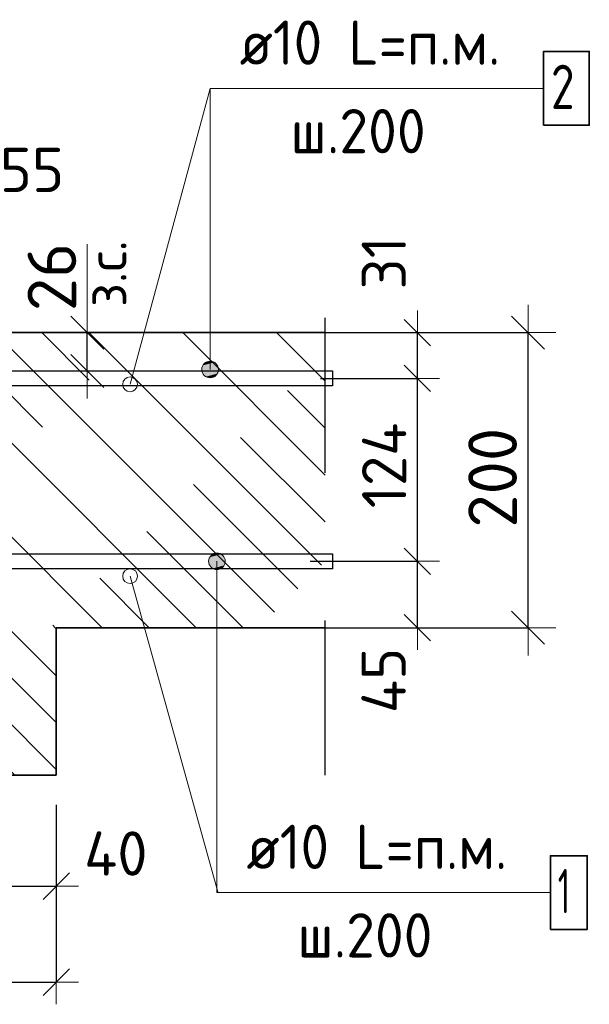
# Model space of a CAD drawing. Header units: metres. Extents: x -38 to 97, y -15 to 21.
# Tile 112 of 139: x 72.426 to 72.812, y 5.158 to 5.825. Entities that reach past the tile are written whole.
import ezdxf

# ---------------------------------------------------------------- set-up
doc = ezdxf.new("R2010")
doc.units = ezdxf.units.M
doc.header["$PDMODE"] = 65
doc.linetypes.add('______4', pattern=[0.135, 0.105, -0.03])
for name, color, linetype, lineweight in [('XR$6$Арм. стержнями верхней зоны', 180, 'Continuous', 35), ('XR$6$Арм. стержнями нижней зоны', 180, 'Continuous', 35), ('XR$6$Арм.стержн. Арматура края', 96, 'Continuous', 35), ('XR$6$ВК__отв в полу 1-2 эт', 220, 'Continuous', 25), ('XR$6$Размерная линия (1)', 7, 'Continuous', 13), ('XR$6$Размерная линия_ общее', 7, 'Continuous', 13)]:
    doc.layers.add(name, color=color, linetype=linetype, lineweight=lineweight)
doc.styles.add('ISOCPEUR', font='txt')
doc.dimstyles.new('DIMSTYLE_11', dxfattribs={"dimtxt": 0.033, "dimasz": 0.0375, "dimexe": 0, "dimexo": 0, "dimgap": 0.0165, "dimtad": 2, "dimdec": 0, "dimlfac": 1000, "dimrnd": 1, "dimzin": 12, "dimdsep": 46, "dimtxsty": 'ISOCPEUR', "dimblk1": 'ALL_ML_STRICH', "dimblk2": 'ALL_ML_STRICH', "dimsah": 1, "dimcen": 0, "dimclrd": 7, "dimclre": 256, "dimclrt": 7, "dimadec": 0, "dimazin": 0, "dimtfac": 1, "dimtdec": 0, "dimtix": 1, "dimtmove": 2, "dimatfit": 3, "dimfxl": 0, "dimtzin": 0, "dimlwd": 0, "dimlwe": -3, "dimarcsym": 0})
doc.dimstyles.new('DIMSTYLE_17', dxfattribs={"dimtxt": 0.033, "dimasz": 0.0375, "dimexe": 0, "dimexo": 0, "dimgap": 0.0165, "dimtad": 2, "dimdec": 0, "dimlfac": 1000, "dimrnd": 1, "dimzin": 12, "dimdsep": 46, "dimtxsty": 'ISOCPEUR', "dimblk1": 'ALL_ML_STRICH', "dimblk2": 'ALL_ML_STRICH', "dimsah": 1, "dimcen": 0, "dimclrd": 7, "dimclre": 256, "dimclrt": 7, "dimadec": 0, "dimazin": 0, "dimtfac": 1, "dimtdec": 0, "dimtix": 1, "dimtmove": 2, "dimatfit": 3, "dimfxl": 0, "dimtvp": 1.2, "dimtzin": 0, "dimlwd": 0, "dimlwe": -3, "dimarcsym": 0})
doc.dimstyles.new('DIMSTYLE_21', dxfattribs={"dimtxt": 0.03, "dimasz": 0.03, "dimexe": 0, "dimexo": 0, "dimgap": 0.015, "dimtad": 2, "dimdec": 0, "dimlfac": 1000, "dimrnd": 1, "dimzin": 12, "dimdsep": 46, "dimtxsty": 'ISOCPEUR', "dimblk1": 'ALL_ML_STRICH', "dimblk2": 'ALL_ML_STRICH', "dimsah": 1, "dimcen": 0, "dimclrd": 7, "dimclre": 256, "dimclrt": 7, "dimadec": 0, "dimazin": 0, "dimtfac": 1, "dimtdec": 0, "dimtix": 1, "dimtmove": 2, "dimatfit": 3, "dimfxl": 0, "dimtvp": 1.2, "dimtzin": 0, "dimlwd": 0, "dimlwe": -3, "dimarcsym": 0})
doc.dimstyles.new('DIMSTYLE_22', dxfattribs={"dimtxt": 0.03, "dimasz": 0.03, "dimexe": 0, "dimexo": 0, "dimgap": 0.015, "dimtad": 2, "dimdec": 0, "dimlfac": 1000, "dimrnd": 1, "dimzin": 12, "dimdsep": 46, "dimtxsty": 'ISOCPEUR', "dimblk1": 'ALL_ML_STRICH', "dimblk2": 'ALL_ML_STRICH', "dimsah": 1, "dimcen": 0, "dimclrd": 7, "dimclre": 256, "dimclrt": 7, "dimadec": 0, "dimazin": 0, "dimtfac": 1, "dimtdec": 0, "dimtix": 1, "dimtmove": 2, "dimatfit": 3, "dimfxl": 0, "dimtzin": 0, "dimlwd": 0, "dimlwe": -3, "dimarcsym": 0})
doc.dimstyles.new('DIMSTYLE_25', dxfattribs={"dimtxt": 0.03, "dimasz": 0.03, "dimexe": 0, "dimexo": 0, "dimgap": 0.015, "dimtad": 2, "dimdec": 0, "dimlfac": 1000, "dimrnd": 5, "dimzin": 12, "dimdsep": 46, "dimtxsty": 'ISOCPEUR', "dimblk1": 'ALL_ML_STRICH', "dimblk2": 'ALL_ML_STRICH', "dimsah": 1, "dimcen": 0, "dimclrd": 7, "dimclre": 256, "dimclrt": 7, "dimadec": 0, "dimazin": 0, "dimtfac": 1, "dimtdec": 0, "dimtix": 1, "dimtmove": 2, "dimatfit": 3, "dimfxl": 0, "dimtvp": 1.2, "dimtzin": 0, "dimlwd": 0, "dimlwe": -3, "dimarcsym": 0})
pattern_1 = [(135, (0, 0), (-0.031819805, -0.031819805), [0.4, -0.05, 0, -0.05]), (135, (-0.01591, -0.01591), (-0.031819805, -0.031819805), [0.8, -0.1, 0.1, -0.1])]

# ---------------------------------------------------------------- blocks, each defined once
blk = doc.blocks.new('ALL_ML_STRICH')
at = {"color": 0, "linetype": 'ByBlock', "lineweight": -2}
for p, q in [((0, -0.5), (0, 0.5)), ((-0.3, -0.3), (0.3, 0.3)), ((-1, 0), (0.5, 0))]:
    blk.add_line(p, q, dxfattribs=at)
blk = doc.blocks.new('*D841')
at = {"layer": 'DEFPOINTS', "color": 7, "linetype": 'Continuous', "lineweight": 13, "transparency": 33554687}
for p in [(72.20082, 5.31305), (72.45078, 5.31305), (72.20082, 5.17282)]:
    blk.add_point(p, dxfattribs=at)
at = {"layer": 'XR$6$Размерная линия (1)', "color": 9, "linetype": 'Continuous', "lineweight": -2, "true_color": 0xc7c7c7, "transparency": 33554687}
for p, q in [((72.20082, 5.29305), (72.20082, 5.17282)), ((72.45078, 5.29305), (72.45078, 5.17282))]:
    blk.add_line(p, q, dxfattribs=at)
at = {"layer": 'XR$6$Размерная линия (1)', "color": 7, "linetype": 'Continuous', "lineweight": -2, "transparency": 33554687}
blk.add_line((72.20082, 5.17282), (72.45078, 5.17282), dxfattribs=at)
at = {"layer": 'XR$6$Размерная линия (1)', "color": 7, "linetype": 'Continuous', "lineweight": 13, "transparency": 33554687, "xscale": 0.03, "yscale": 0.03, "zscale": 0.03, "rotation": 180}
blk.add_blockref('ALL_ML_STRICH', (72.20082, 5.17282), dxfattribs=at)
at = {"layer": 'XR$6$Размерная линия (1)', "color": 7, "linetype": 'Continuous', "lineweight": 13, "transparency": 33554687, "xscale": 0.03, "yscale": 0.03, "zscale": 0.03}
blk.add_blockref('ALL_ML_STRICH', (72.45078, 5.17282), dxfattribs=at)
at = {"layer": 'XR$6$Размерная линия (1)', "color": 7, "linetype": 'Continuous', "lineweight": 13, "transparency": 33554687, "insert": (72.3273, 5.19532), "char_height": 0.03, "width": 0.09, "attachment_point": 5, "style": 'ISOCPEUR'}
blk.add_mtext('\\A1;{250}', dxfattribs=at)
blk = doc.blocks.new('*D853')
at = {"layer": 'DEFPOINTS', "color": 7, "linetype": 'Continuous', "lineweight": 13, "transparency": 33554687}
for p in [(72.3407, 5.70012), (72.3407, 5.57805), (72.39578, 5.57805)]:
    blk.add_point(p, dxfattribs=at)
at = {"layer": 'XR$6$Размерная линия (1)', "color": 9, "linetype": 'Continuous', "lineweight": -2, "true_color": 0xc7c7c7, "transparency": 33554687}
for p, q in [((72.3407, 5.59805), (72.3407, 5.70012)), ((72.39578, 5.59805), (72.39578, 5.70012))]:
    blk.add_line(p, q, dxfattribs=at)
at = {"layer": 'XR$6$Размерная линия (1)', "color": 7, "linetype": 'Continuous', "lineweight": -2, "transparency": 33554687}
blk.add_line((72.3407, 5.70012), (72.39578, 5.70012), dxfattribs=at)
at = {"layer": 'XR$6$Размерная линия (1)', "color": 7, "linetype": 'Continuous', "lineweight": 13, "transparency": 33554687, "xscale": 0.03, "yscale": 0.03, "zscale": 0.03, "rotation": 180}
blk.add_blockref('ALL_ML_STRICH', (72.3407, 5.70012), dxfattribs=at)
at = {"layer": 'XR$6$Размерная линия (1)', "color": 7, "linetype": 'Continuous', "lineweight": 13, "transparency": 33554687, "xscale": 0.03, "yscale": 0.03, "zscale": 0.03}
blk.add_blockref('ALL_ML_STRICH', (72.39578, 5.70012), dxfattribs=at)
at = {"layer": 'XR$6$Размерная линия (1)', "color": 7, "linetype": 'Continuous', "lineweight": 13, "transparency": 33554687, "insert": (72.4343, 5.72333), "char_height": 0.03, "width": 0.06, "attachment_point": 5, "style": 'ISOCPEUR'}
blk.add_mtext('\\A1;{55}', dxfattribs=at)
blk = doc.blocks.new('*D857')
at = {"layer": 'DEFPOINTS', "color": 7, "linetype": 'Continuous', "lineweight": 13, "transparency": 33554687}
for p in [(72.41082, 5.35305), (72.45078, 5.31305), (72.41082, 5.23782)]:
    blk.add_point(p, dxfattribs=at)
at = {"layer": 'XR$6$Размерная линия (1)', "color": 9, "linetype": 'Continuous', "lineweight": -2, "true_color": 0xc7c7c7, "transparency": 33554687}
for p, q in [((72.41082, 5.33305), (72.41082, 5.23782)), ((72.45078, 5.29305), (72.45078, 5.23782))]:
    blk.add_line(p, q, dxfattribs=at)
at = {"layer": 'XR$6$Размерная линия (1)', "color": 7, "linetype": 'Continuous', "lineweight": -2, "transparency": 33554687}
blk.add_line((72.41082, 5.23782), (72.45078, 5.23782), dxfattribs=at)
at = {"layer": 'XR$6$Размерная линия (1)', "color": 7, "linetype": 'Continuous', "lineweight": 13, "transparency": 33554687, "xscale": 0.03, "yscale": 0.03, "zscale": 0.03, "rotation": 180}
blk.add_blockref('ALL_ML_STRICH', (72.41082, 5.23782), dxfattribs=at)
at = {"layer": 'XR$6$Размерная линия (1)', "color": 7, "linetype": 'Continuous', "lineweight": 13, "transparency": 33554687, "xscale": 0.03, "yscale": 0.03, "zscale": 0.03}
blk.add_blockref('ALL_ML_STRICH', (72.45078, 5.23782), dxfattribs=at)
at = {"layer": 'XR$6$Размерная линия (1)', "color": 7, "linetype": 'Continuous', "lineweight": 13, "transparency": 33554687, "insert": (72.49112, 5.26002), "char_height": 0.03, "width": 0.06, "attachment_point": 5, "style": 'ISOCPEUR'}
blk.add_mtext('\\A1;{40}', dxfattribs=at)
blk = doc.blocks.new('*D1009')
at = {"layer": 'DEFPOINTS', "color": 7, "linetype": 'Continuous', "lineweight": 13, "transparency": 33554687}
for p in [(72.59895, 5.61305), (72.59895, 5.41305), (72.7705, 5.41305)]:
    blk.add_point(p, dxfattribs=at)
at = {"layer": 'XR$6$Размерная линия_ общее', "color": 253, "linetype": 'Continuous', "lineweight": -2, "true_color": 0xa0a0a0, "transparency": 33554687}
for p, q in [((72.61895, 5.61305), (72.7705, 5.61305)), ((72.61895, 5.41305), (72.7705, 5.41305))]:
    blk.add_line(p, q, dxfattribs=at)
at = {"layer": 'XR$6$Размерная линия_ общее', "color": 7, "linetype": 'Continuous', "lineweight": -2, "transparency": 33554687}
blk.add_line((72.7705, 5.41305), (72.7705, 5.61305), dxfattribs=at)
at = {"layer": 'XR$6$Размерная линия_ общее', "color": 7, "linetype": 'Continuous', "lineweight": 13, "transparency": 33554687, "xscale": 0.0375, "yscale": 0.0375, "zscale": 0.0375}
for p, rotation in [((72.7705, 5.61305), 90), ((72.7705, 5.41305), 270)]:
    blk.add_blockref('ALL_ML_STRICH', p, dxfattribs=dict(at, rotation=rotation))
at = {"layer": 'XR$6$Размерная линия_ общее', "color": 7, "linetype": 'Continuous', "lineweight": 13, "transparency": 33554687, "insert": (72.7465, 5.5147), "char_height": 0.033, "width": 0.099, "attachment_point": 5, "rotation": 90, "style": 'ISOCPEUR'}
blk.add_mtext('\\A1;{200}', dxfattribs=at)
blk = doc.blocks.new('*D1010')
at = {"layer": 'DEFPOINTS', "color": 7, "linetype": 'Continuous', "lineweight": 13, "transparency": 33554687}
for p in [(72.43181, 5.61305), (72.43181, 5.58705), (72.47179, 5.58705)]:
    blk.add_point(p, dxfattribs=at)
at = {"layer": 'XR$6$Размерная линия_ общее', "color": 253, "linetype": 'Continuous', "lineweight": -2, "true_color": 0xa0a0a0, "transparency": 33554687}
for p, q in [((72.45181, 5.61305), (72.47179, 5.61305)), ((72.45181, 5.58705), (72.47179, 5.58705))]:
    blk.add_line(p, q, dxfattribs=at)
at = {"layer": 'XR$6$Размерная линия_ общее', "color": 7, "linetype": 'Continuous', "lineweight": -2, "transparency": 33554687}
blk.add_line((72.47179, 5.58705), (72.47179, 5.61305), dxfattribs=at)
at = {"layer": 'XR$6$Размерная линия_ общее', "color": 7, "linetype": 'Continuous', "lineweight": 13, "transparency": 33554687, "xscale": 0.0375, "yscale": 0.0375, "zscale": 0.0375}
for p, rotation in [((72.47179, 5.61305), 90), ((72.47179, 5.58705), 270)]:
    blk.add_blockref('ALL_ML_STRICH', p, dxfattribs=dict(at, rotation=rotation))
at = {"layer": 'XR$6$Размерная линия_ общее', "color": 7, "linetype": 'Continuous', "lineweight": 13, "transparency": 33554687, "insert": (72.47133, 5.63042), "char_height": 0.027, "width": 0.00135, "attachment_point": 1, "rotation": 90, "line_spacing_factor": 0.60241, "style": 'ISOCPEUR'}
blk.add_mtext('з.с.', dxfattribs=at)
at = {"layer": 'XR$6$Размерная линия_ общее', "color": 7, "linetype": 'Continuous', "lineweight": 13, "transparency": 33554687, "insert": (72.44779, 5.65078), "char_height": 0.033, "width": 0.066, "attachment_point": 5, "rotation": 90, "style": 'ISOCPEUR'}
blk.add_mtext('\\A1;{26}', dxfattribs=at)
blk = doc.blocks.new('*D1011')
at = {"layer": 'DEFPOINTS', "color": 7, "linetype": 'Continuous', "lineweight": 13, "transparency": 33554687}
for p in [(72.60284, 5.45805), (72.61569, 5.41305), (72.6955, 5.41305)]:
    blk.add_point(p, dxfattribs=at)
at = {"layer": 'XR$6$Размерная линия (1)', "color": 9, "linetype": 'Continuous', "lineweight": -2, "true_color": 0xc7c7c7, "transparency": 33554687}
for p, q in [((72.62284, 5.45805), (72.6955, 5.45805)), ((72.63569, 5.41305), (72.6955, 5.41305))]:
    blk.add_line(p, q, dxfattribs=at)
at = {"layer": 'XR$6$Размерная линия (1)', "color": 7, "linetype": 'Continuous', "lineweight": -2, "transparency": 33554687}
blk.add_line((72.6955, 5.41305), (72.6955, 5.45805), dxfattribs=at)
at = {"layer": 'XR$6$Размерная линия (1)', "color": 7, "linetype": 'Continuous', "lineweight": 13, "transparency": 33554687, "xscale": 0.03, "yscale": 0.03, "zscale": 0.03}
for p, rotation in [((72.6955, 5.45805), 90), ((72.6955, 5.41305), 270)]:
    blk.add_blockref('ALL_ML_STRICH', p, dxfattribs=dict(at, rotation=rotation))
at = {"layer": 'XR$6$Размерная линия (1)', "color": 7, "linetype": 'Continuous', "lineweight": 13, "transparency": 33554687, "insert": (72.67264, 5.37731), "char_height": 0.03, "width": 0.06, "attachment_point": 5, "rotation": 90, "style": 'ISOCPEUR'}
blk.add_mtext('\\A1;{45}', dxfattribs=at)
blk = doc.blocks.new('*D1012')
at = {"layer": 'DEFPOINTS', "color": 7, "linetype": 'Continuous', "lineweight": 13, "transparency": 33554687}
for p in [(72.60986, 5.58205), (72.60284, 5.45805), (72.6955, 5.45805)]:
    blk.add_point(p, dxfattribs=at)
at = {"layer": 'XR$6$Размерная линия (1)', "color": 9, "linetype": 'Continuous', "lineweight": -2, "true_color": 0xc7c7c7, "transparency": 33554687}
for p, q in [((72.62986, 5.58205), (72.6955, 5.58205)), ((72.62284, 5.45805), (72.6955, 5.45805))]:
    blk.add_line(p, q, dxfattribs=at)
at = {"layer": 'XR$6$Размерная линия (1)', "color": 7, "linetype": 'Continuous', "lineweight": -2, "transparency": 33554687}
blk.add_line((72.6955, 5.45805), (72.6955, 5.58205), dxfattribs=at)
at = {"layer": 'XR$6$Размерная линия (1)', "color": 7, "linetype": 'Continuous', "lineweight": 13, "transparency": 33554687, "xscale": 0.03, "yscale": 0.03, "zscale": 0.03}
for p, rotation in [((72.6955, 5.58205), 90), ((72.6955, 5.45805), 270)]:
    blk.add_blockref('ALL_ML_STRICH', p, dxfattribs=dict(at, rotation=rotation))
at = {"layer": 'XR$6$Размерная линия (1)', "color": 7, "linetype": 'Continuous', "lineweight": 13, "transparency": 33554687, "insert": (72.673, 5.52305), "char_height": 0.03, "width": 0.09, "attachment_point": 5, "rotation": 90, "style": 'ISOCPEUR'}
blk.add_mtext('\\A1;{124}', dxfattribs=at)
blk = doc.blocks.new('*D1013')
at = {"layer": 'DEFPOINTS', "color": 7, "linetype": 'Continuous', "lineweight": 13, "transparency": 33554687}
for p in [(72.59199, 5.61305), (72.60986, 5.58205), (72.6955, 5.58205)]:
    blk.add_point(p, dxfattribs=at)
at = {"layer": 'XR$6$Размерная линия (1)', "color": 9, "linetype": 'Continuous', "lineweight": -2, "true_color": 0xc7c7c7, "transparency": 33554687}
for p, q in [((72.61199, 5.61305), (72.6955, 5.61305)), ((72.62986, 5.58205), (72.6955, 5.58205))]:
    blk.add_line(p, q, dxfattribs=at)
at = {"layer": 'XR$6$Размерная линия (1)', "color": 7, "linetype": 'Continuous', "lineweight": -2, "transparency": 33554687}
blk.add_line((72.6955, 5.58205), (72.6955, 5.61305), dxfattribs=at)
at = {"layer": 'XR$6$Размерная линия (1)', "color": 7, "linetype": 'Continuous', "lineweight": 13, "transparency": 33554687, "xscale": 0.03, "yscale": 0.03, "zscale": 0.03}
for p, rotation in [((72.6955, 5.61305), 90), ((72.6955, 5.58205), 270)]:
    blk.add_blockref('ALL_ML_STRICH', p, dxfattribs=dict(at, rotation=rotation))
at = {"layer": 'XR$6$Размерная линия (1)', "color": 7, "linetype": 'Continuous', "lineweight": 13, "transparency": 33554687, "insert": (72.67276, 5.66034), "char_height": 0.03, "width": 0.06, "attachment_point": 5, "rotation": 90, "style": 'ISOCPEUR'}
blk.add_mtext('\\A1;{31}', dxfattribs=at)

msp = doc.modelspace()

# ---------------------------------------------------------------- hatches: boundary and pattern name
at = {"linetype": 'Continuous', "lineweight": 13, "transparency": 33554687}
h = msp.add_hatch(dxfattribs=at)
h.set_pattern_fill('__________540', scale=0.015, style=0, pattern_type=2)
h.set_pattern_definition(pattern_1)
h.paths.add_polyline_path([(72.20078, 5.61305), (72.20078, 5.41305), (72.63295, 5.41305), (72.63295, 5.61305)], flags=0)
at = {"linetype": 'Continuous', "lineweight": 25, "transparency": 33554687}
h = msp.add_hatch(dxfattribs=at)
h.set_pattern_fill('__________540', scale=0.015, style=0, pattern_type=2)
h.set_pattern_definition(pattern_1)
h.paths.add_polyline_path([(72.45078, 5.41305), (72.20078, 5.41305), (72.20078, 5.31305), (72.45078, 5.31305)], flags=0)
at = {"layer": 'XR$6$Арм. стержнями верхней зоны', "linetype": 'Continuous', "lineweight": 13, "transparency": 33554687}
for points in [[(72.55785, 5.59289), (72.55222, 5.59289), (72.5502, 5.59087)], [(72.55785, 5.59289), (72.5502, 5.59087), (72.55987, 5.59087)], [(72.55222, 5.59289), (72.55785, 5.59289), (72.55503, 5.59368)], [(72.55987, 5.59087), (72.5502, 5.59087), (72.54941, 5.58805)], [(72.55987, 5.59087), (72.54941, 5.58805), (72.56066, 5.58805)], [(72.56066, 5.58805), (72.54941, 5.58805), (72.5502, 5.58524)], [(72.56066, 5.58805), (72.5502, 5.58524), (72.55987, 5.58524)], [(72.55987, 5.58524), (72.5502, 5.58524), (72.55222, 5.58322)], [(72.55987, 5.58524), (72.55222, 5.58322), (72.55785, 5.58322)], [(72.55785, 5.58322), (72.55222, 5.58322), (72.55503, 5.58243)]]:
    msp.add_hatch(color=7, dxfattribs=at).paths.add_polyline_path(points)
at = {"layer": 'XR$6$Арм. стержнями нижней зоны', "linetype": 'Continuous', "lineweight": 13, "transparency": 33554687}
for points in [[(72.55403, 5.45805), (72.56528, 5.45805), (72.5645, 5.46087)], [(72.55403, 5.45805), (72.5645, 5.46087), (72.55482, 5.46087)], [(72.55482, 5.46087), (72.5645, 5.46087), (72.56247, 5.46289)], [(72.55482, 5.46087), (72.56247, 5.46289), (72.55685, 5.46289)], [(72.55685, 5.46289), (72.56247, 5.46289), (72.55966, 5.46368)], [(72.55482, 5.45524), (72.56528, 5.45805), (72.55403, 5.45805)], [(72.55482, 5.45524), (72.5645, 5.45524), (72.56528, 5.45805)], [(72.55685, 5.45322), (72.5645, 5.45524), (72.55482, 5.45524)], [(72.55685, 5.45322), (72.56247, 5.45322), (72.5645, 5.45524)], [(72.56247, 5.45322), (72.55685, 5.45322), (72.55966, 5.45243)]]:
    msp.add_hatch(color=7, dxfattribs=at).paths.add_polyline_path(points)

# ---------------------------------------------------------------- linework, layer by layer
at = {"color": 7, "linetype": '______4', "lineweight": 25, "transparency": 33554687}
msp.add_line((72.63295, 5.31305), (72.63295, 5.71305), dxfattribs=at)
at = {"color": 7, "linetype": 'Continuous', "lineweight": 13, "transparency": 33554687}
msp.add_line((72.47179, 5.61305), (72.47179, 5.67305), dxfattribs=at)
at = {"color": 7, "linetype": 'Continuous', "lineweight": 35, "transparency": 33554687}
for p, q in [((72.63295, 5.61305), (72.20078, 5.61305)), ((72.45078, 5.31305), (72.45078, 5.41305)), ((72.45078, 5.41305), (72.63295, 5.41305)), ((72.20078, 5.31305), (72.45078, 5.31305))]:
    msp.add_line(p, q, dxfattribs=at)
at = {"color": 7, "linetype": 'Continuous', "lineweight": 13, "transparency": 33554687}
for centre in [(72.50078, 5.578), (72.50082, 5.448)]:
    msp.add_circle(centre, 0.005, dxfattribs=at)
at = {"layer": 'XR$6$Арм. стержнями верхней зоны', "color": 7, "linetype": 'Continuous', "lineweight": 13, "transparency": 33554687}
for p, q in [((72.55503, 5.7786), (72.78103, 5.7786)), ((72.55503, 5.7786), (72.55503, 5.58805)), ((72.55503, 5.59368), (72.55503, 5.59368)), ((72.54941, 5.58805), (72.54941, 5.58805)), ((72.56066, 5.58805), (72.56066, 5.58805)), ((72.55503, 5.58243), (72.55503, 5.58243))]:
    msp.add_line(p, q, dxfattribs=at)
at = {"layer": 'XR$6$Арм. стержнями верхней зоны', "color": 7, "linetype": 'Continuous', "lineweight": 35, "transparency": 33554687}
msp.add_lwpolyline([(72.78103, 5.7536), (72.81203, 5.7536), (72.81203, 5.8036), (72.78103, 5.8036), (72.78103, 5.7536)], dxfattribs=at)
at = {"layer": 'XR$6$Арм. стержнями верхней зоны', "color": 4, "linetype": 'Continuous', "lineweight": 25, "transparency": 33554687}
msp.add_lwpolyline([(72.22578, 5.58705), (72.63795, 5.58705), (72.63795, 5.57705), (72.22578, 5.57705), (72.22578, 5.58705)], dxfattribs=at)
at = {"layer": 'XR$6$Арм. стержнями верхней зоны', "color": 7, "linetype": 'Continuous', "lineweight": 13, "transparency": 33554687}
msp.add_circle((72.55503, 5.58805), 0.00563, dxfattribs=at)
at = {"layer": 'XR$6$Арм. стержнями нижней зоны', "color": 7, "linetype": 'Continuous', "lineweight": 13, "transparency": 33554687}
for p, q in [((72.55966, 5.46368), (72.55966, 5.46368)), ((72.55403, 5.45805), (72.55403, 5.45805)), ((72.55966, 5.23354), (72.55966, 5.45805)), ((72.55966, 5.45243), (72.55966, 5.45243)), ((72.56528, 5.45805), (72.56528, 5.45805)), ((72.55966, 5.23354), (72.78566, 5.23354))]:
    msp.add_line(p, q, dxfattribs=at)
at = {"layer": 'XR$6$Арм. стержнями нижней зоны', "color": 4, "linetype": 'Continuous', "lineweight": 25, "transparency": 33554687}
msp.add_lwpolyline([(72.22578, 5.46305), (72.63795, 5.46305), (72.63795, 5.45305), (72.22578, 5.45305), (72.22578, 5.46305)], dxfattribs=at)
at = {"layer": 'XR$6$Арм. стержнями нижней зоны', "color": 7, "linetype": 'Continuous', "lineweight": 35, "transparency": 33554687}
msp.add_lwpolyline([(72.78566, 5.20854), (72.81066, 5.20854), (72.81066, 5.25854), (72.78566, 5.25854), (72.78566, 5.20854)], dxfattribs=at)
at = {"layer": 'XR$6$Арм. стержнями нижней зоны', "color": 7, "linetype": 'Continuous', "lineweight": 13, "transparency": 33554687}
msp.add_circle((72.55966, 5.45805), 0.00563, dxfattribs=at)
at = {"layer": 'XR$6$Арм.стержн. Арматура края', "color": 4, "linetype": 'Continuous', "lineweight": 25, "transparency": 33554687}
for points in [[(72.25434, 5.58705), (72.63795, 5.58705), (72.63795, 5.57705), (72.25504, 5.57705)], [(72.25504, 5.46305), (72.63795, 5.46305), (72.63795, 5.45305)], [(72.63795, 5.45305), (72.25434, 5.45305)]]:
    msp.add_lwpolyline(points, dxfattribs=at)
at = {"layer": 'XR$6$ВК__отв в полу 1-2 эт', "color": 7, "linetype": 'Continuous', "lineweight": 13, "transparency": 33554687}
for p, q in [((72.50078, 5.578), (72.55503, 5.7786)), ((72.50082, 5.448), (72.56028, 5.23407))]:
    msp.add_line(p, q, dxfattribs=at)

# ---------------------------------------------------------------- texts
at = {"layer": 'XR$6$Арм. стержнями верхней зоны', "color": 7, "linetype": 'Continuous', "lineweight": 25, "transparency": 33554687, "char_height": 0.03, "attachment_point": 7, "style": 'ISOCPEUR'}
for s, insert, width in [('\\W0.94;ø10 L=п.м.', (72.57503, 5.7946), 0.1999832), ('\\W0.78;2', (72.78603, 5.7646), 0.0326407), ('\\W0.95;ш.200 ', (72.60953, 5.7346), 0.1311997)]:
    msp.add_mtext(s, dxfattribs=dict(at, insert=insert, width=width))
at = {"layer": 'XR$6$Арм. стержнями нижней зоны', "color": 7, "linetype": 'Continuous', "lineweight": 25, "transparency": 33554687, "char_height": 0.03, "attachment_point": 7, "style": 'ISOCPEUR'}
for s, insert, width in [('\\W0.94;ø10 L=п.м.', (72.57966, 5.24954), 0.1999832), ('\\W0.56;1', (72.79066, 5.21954), 0.0233333), ('\\W0.95;ш.200 ', (72.61416, 5.18954), 0.1311997)]:
    msp.add_mtext(s, dxfattribs=dict(at, insert=insert, width=width))

# ---------------------------------------------------------------- dimensions: what is measured, and where the dimension line sits
at = {"layer": 'XR$6$Размерная линия (1)', "color": 7, "linetype": 'Continuous', "lineweight": 13, "transparency": 33554687}
for base, p1, p2, dimstyle, picture, middle in [((72.39578, 5.70012), (72.3407, 5.59805), (72.39578, 5.59805), 'DIMSTYLE_25', '*D853', (72.4343, 5.72333)), ((72.45078, 5.23782), (72.41082, 5.33305), (72.45078, 5.29305), 'DIMSTYLE_21', '*D857', (72.49112, 5.26002)), ((72.45078, 5.17282), (72.20082, 5.29305), (72.45078, 5.29305), 'DIMSTYLE_22', '*D841', (72.3273, 5.19532))]:
    dim = msp.add_linear_dim(base=base, p1=p1, p2=p2, dimstyle=dimstyle, override={"dimpost": '<>', "dimclrd": 7, "dimclre": 9, "dimclrt": 7, "dimlwd": 0, "dimlwe": 65533}, dxfattribs=at)
    dim.commit()
    dim.dimension.update_dxf_attribs({"geometry": picture, "text_midpoint": middle, "dimtype": 160})
for base, p1, p2, dimstyle, picture, middle in [((72.6955, 5.61305), (72.62986, 5.58205), (72.61199, 5.61305), 'DIMSTYLE_21', '*D1013', (72.67276, 5.66034)), ((72.6955, 5.58205), (72.62284, 5.45805), (72.62986, 5.58205), 'DIMSTYLE_22', '*D1012', (72.673, 5.52305)), ((72.6955, 5.45805), (72.63569, 5.41305), (72.62284, 5.45805), 'DIMSTYLE_21', '*D1011', (72.67264, 5.37731))]:
    dim = msp.add_linear_dim(base=base, p1=p1, p2=p2, angle=90, dimstyle=dimstyle, override={"dimpost": '<>', "dimclrd": 7, "dimclre": 9, "dimclrt": 7, "dimlwd": 0, "dimlwe": 65533}, dxfattribs=at)
    dim.commit()
    dim.dimension.update_dxf_attribs({"geometry": picture, "text_midpoint": middle, "dimtype": 160})
at = {"layer": 'XR$6$Размерная линия_ общее', "color": 7, "linetype": 'Continuous', "lineweight": 13, "transparency": 33554687}
dim = msp.add_linear_dim(base=(72.47179, 5.61305), p1=(72.45181, 5.58705), p2=(72.45181, 5.61305), angle=90, text='<>\\Xз.с.', dimstyle='DIMSTYLE_17', override={"dimpost": '<>', "dimclrd": 7, "dimclre": 253, "dimclrt": 7, "dimlwd": 0, "dimlwe": 65533}, dxfattribs=at)
dim.commit()
dim.dimension.update_dxf_attribs({"geometry": '*D1010', "text_midpoint": (72.44779, 5.65078), "dimtype": 160})
dim = msp.add_linear_dim(base=(72.7705, 5.61305), p1=(72.61895, 5.41305), p2=(72.61895, 5.61305), angle=90, dimstyle='DIMSTYLE_11', override={"dimpost": '<>', "dimclrd": 7, "dimclre": 253, "dimclrt": 7, "dimlwd": 0, "dimlwe": 65533}, dxfattribs=at)
dim.commit()
dim.dimension.update_dxf_attribs({"geometry": '*D1009', "text_midpoint": (72.7465, 5.5147), "dimtype": 160})

doc.saveas('drawing.dxf')
